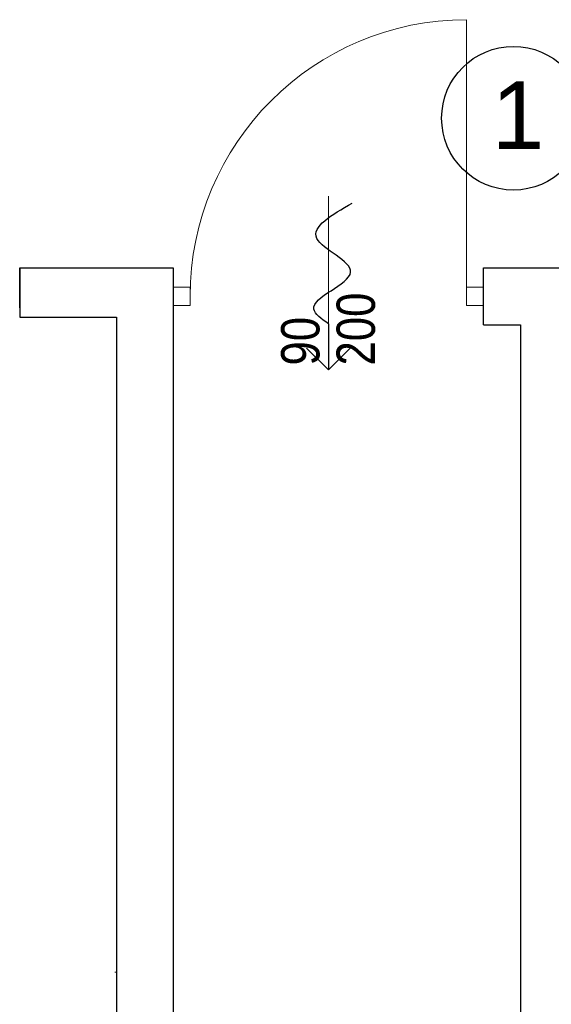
# Model space of a CAD drawing. Header units: millimetres. Extents: x 282377 to 1404227, y -783705 to 1038705.
# Tile 9 of 243: x 381846 to 382019, y 1851 to 2172. Entities that reach past the tile are written whole.
import ezdxf

# ---------------------------------------------------------------- set-up
doc = ezdxf.new("R2010")
doc.units = ezdxf.units.MM
doc.layers.add('!A_aktualizacja NN_syl', color=12, linetype='Continuous')
for name, color, linetype, lineweight in [('BA_txs', 2, 'Continuous', 18), ('mm_Wentylacja', 5, 'Continuous', 50), ('WYPOSAŻENIE GARAŻU', 253, 'Continuous', 5)]:
    doc.layers.add(name, color=color, linetype=linetype, lineweight=lineweight)
doc.styles.add('Arial', font='arial.ttf')
doc.styles.add('BIKTS', font='bikromsw.shx', dxfattribs={"width": 0.85})

# ---------------------------------------------------------------- blocks, each defined once
blk = doc.blocks.new('dr1h901')
at = {"color": 7}
blk.add_line((-0.5, 0), (-0.5, 1), dxfattribs=at)
blk.add_line((0, 0.3622), (0, -0.2655))
blk.add_arc((-0.5, 0), 1, 0, 90, dxfattribs=at)
blk = doc.blocks.new('jamb')
blk.add_lwpolyline([(-0.5, -0.5), (-0.5, 0.5), (0.5, 0.5), (0.5, -0.5)], close=True)
blk = doc.blocks.new('A$Cb1b4349b')
at = {"layer": 'WYPOSAŻENIE GARAŻU', "color": 240, "true_color": 0xed1f24, "xscale": 5.5, "yscale": 5.999999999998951, "zscale": 5.5, "rotation": 90}
for p in [(23.9, 98.25), (23.9, 2.75)]:
    blk.add_blockref('jamb', p, dxfattribs=at)
at = {"layer": 'WYPOSAŻENIE GARAŻU', "color": 1, "xscale": -90, "yscale": 90, "zscale": -90, "rotation": 270}
blk.add_blockref('dr1h901', (23.9, 50.5), dxfattribs=at)
blk = doc.blocks.new('podciecie')
at = {"layer": 'mm_Wentylacja', "color": 142, "lineweight": 30}
for p, q in [((23288, -37575.5), (23288, -37590.5)), ((23288, -37590.5), (23280.93, -37583.43)), ((23288, -37590.5), (23295.07, -37583.43))]:
    blk.add_line(p, q, dxfattribs=at)
blk.add_spline([(23288, -37575.5), (23283.25, -37570.75), (23295.25, -37558.75), (23284.25, -37547.75), (23295.75, -37536.25)], degree=3, dxfattribs=at)

msp = doc.modelspace()

# ---------------------------------------------------------------- linework, layer by layer
at = {"layer": '!A_aktualizacja NN_syl'}
msp.add_circle((382006.26, 2139.6), 23.37, dxfattribs=at)
for p, q in [((381845.51, 2090.89), (381895.51, 2090.89)), ((381845.51, 2077.89), (381845.51, 2090.89)), ((381845.51, 2090.89), (381845.51, 2074.89)), ((381895.51, 2090.89), (381895.51, 1657.39)), ((381996.51, 2090.89), (382090.01, 2090.89)), ((381996.51, 2072.39), (381996.51, 2090.89)), ((381845.51, 2074.89), (381877.01, 2074.89)), ((381877.01, 2074.89), (381877.01, 1636.39)), ((381996.51, 2072.39), (382008.51, 2072.39)), ((382008.51, 2072.39), (382008.51, 1843.39))]:
    msp.add_line(p, q)
at = {"lineweight": 20}
msp.add_line((381876.51, 1861.89), (381877.01, 1861.89), dxfattribs=at)

# ---------------------------------------------------------------- block references
at = {"lineweight": 20, "rotation": 90.00000000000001}
msp.add_blockref('A$Cb1b4349b', (381996.51, 2057.75), dxfattribs=at)
at = {"layer": 'mm_Wentylacja', "lineweight": 30}
msp.add_blockref('podciecie', (358658.01, 39648.25), dxfattribs=at)

# ---------------------------------------------------------------- texts
at = {"layer": '!A_aktualizacja NN_syl', "style": 'Arial'}
msp.add_text('1', height=22, dxfattribs=at).set_placement((381999.18, 2129.57))
at = {"layer": 'BA_txs', "style": 'BIKTS', "width": 0.85}
for s, p in [('200', (381961.17, 2059.17)), ('90', (381943.12, 2059.17))]:
    msp.add_text(s, height=12.5, rotation=90, dxfattribs=at).set_placement(p)

doc.saveas('drawing.dxf')
